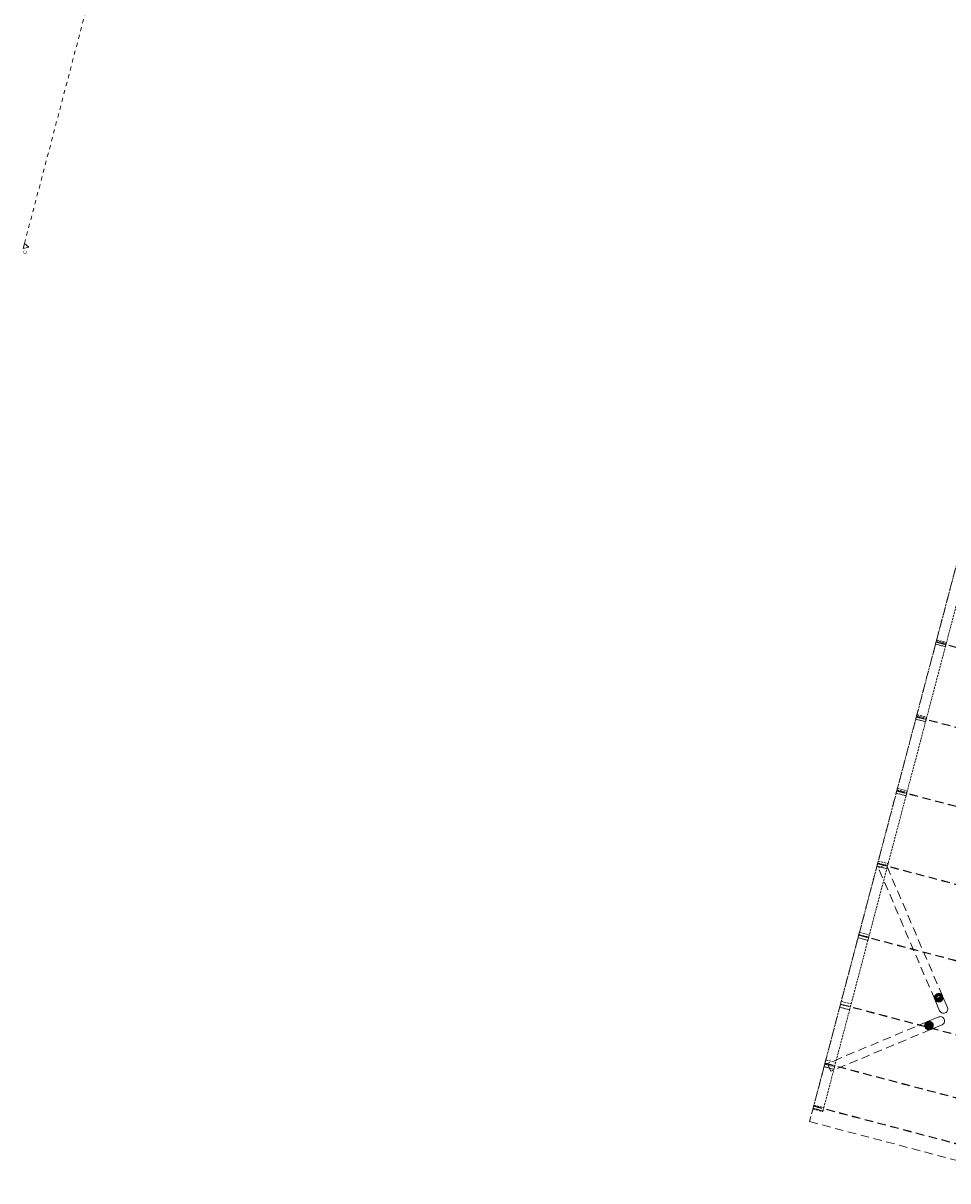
# Model space of a CAD drawing. Header units: millimetres. Extents: x -176817 to 18864955, y -12996033 to 201123.
# Tile 100 of 256: x 153296 to 180574, y -58014 to -23870. Entities that reach past the tile are written whole.
import ezdxf

# ---------------------------------------------------------------- set-up
doc = ezdxf.new("R2010")
doc.units = ezdxf.units.MM
doc.header["$MEASUREMENT"] = 0
for name, pattern in [('Przerywana', [240, 120, -120]), ('Przerywana długa', [390, 250, -140]), ('Przerywana gęsta', [90, 60, -30]), ('Wipeout_Contour', [1000, 0, -1000])]:
    doc.linetypes.add(name, pattern=pattern)
for name, color, linetype in [('823-IST- Hala E - belki', 7, 'Continuous'), ('823-IST- Hala E - słupy', 7, 'Continuous'), ('840-G Znaczniki przekroje', 7, 'Continuous')]:
    doc.layers.add(name, color=color, linetype=linetype)
doc.styles.add('STYL_AUTOMATYCZNY_4', font='arial.ttf')

# ---------------------------------------------------------------- blocks, each defined once
blk = doc.blocks.new('Kształt_400_2')
at = {"layer": '823-IST- Hala E - belki', "color": 254, "linetype": 'Przerywana długa', "lineweight": 0, "true_color": 0xcccccc, "flags": 128}
for points in [[(186311, -19067), (186272, -19214)], [(186311, -19067), (192934, -20815)], [(186272, -19214), (186267, -19234), (186243, -19323), (186219, -19418), (186193, -19516), (186165, -19619), (186032, -20124), (185914, -20572), (185805, -20986), (185713, -21334), (185612, -21718), (185504, -22125), (185370, -22634), (185208, -23247), (185009, -24004), (184733, -25047), (184610, -25513), (184384, -26371), (184230, -26953), (183940, -28052), (183812, -28536), (183694, -28985), (183461, -29866), (183280, -30553), (183081, -31307), (182930, -31880), (182754, -32546), (182619, -33058), (182450, -33698), (182353, -34066), (182241, -34492), (182063, -35166), (181899, -35788), (181751, -36348), (181627, -36820), (181451, -37486), (181403, -37667), (181356, -37847), (181180, -38513), (181055, -38985), (180907, -39545), (180743, -40167), (180565, -40841), (180453, -41267), (180356, -41635), (180187, -42275), (180052, -42787), (179876, -43453), (179725, -44026), (179526, -44780), (179345, -45467), (179112, -46348), (178994, -46797), (178866, -47281), (178576, -48380), (178422, -48963), (178196, -49820), (178073, -50286), (177798, -51330), (177598, -52086), (177436, -52699), (177302, -53208), (177195, -53616), (177094, -53999), (177002, -54347), (176892, -54761), (176774, -55209), (176641, -55714), (176614, -55817), (176588, -55916), (176563, -56010), (176539, -56099), (176534, -56119)], [(192934, -20815), (192896, -20962)], [(192896, -20962), (192890, -20982), (192867, -21071), (192842, -21165), (192816, -21264), (192789, -21367), (192655, -21872), (192537, -22320), (192428, -22734), (192336, -23082), (192235, -23465), (192128, -23872), (191993, -24382), (191832, -24994), (191632, -25751), (191356, -26795), (191233, -27261), (191007, -28118), (190854, -28701), (190563, -29800), (190436, -30284), (190317, -30733), (190085, -31614), (189904, -32301), (189705, -33055), (189554, -33627), (189378, -34294), (189243, -34806), (189074, -35446), (188977, -35814), (188864, -36240), (188686, -36914), (188522, -37535), (188375, -38095), (188250, -38568), (188074, -39234), (188026, -39414), (187979, -39595), (187803, -40261), (187678, -40733), (187531, -41293), (187367, -41915), (187189, -42589), (187076, -43015), (186979, -43382), (186810, -44023), (186675, -44535), (186499, -45201), (186348, -45774), (186149, -46528), (185968, -47215), (185736, -48096), (185617, -48545), (185490, -49028), (185199, -50128), (185046, -50710), (184820, -51568), (184697, -52034), (184421, -53077), (184221, -53834), (184060, -54447), (183925, -54956), (183818, -55363), (183717, -55747), (183625, -56094), (183516, -56509), (183398, -56957), (183264, -57462), (183237, -57565), (183211, -57663), (183186, -57757), (183163, -57847), (183157, -57867)], [(176534, -56119), (176495, -56266)], [(176495, -56266), (183119, -58014)], [(183157, -57867), (183119, -58014)]]:
    blk.add_lwpolyline(points, dxfattribs=at)
blk = doc.blocks.new('Kształt_410_2')
at = {"layer": '823-IST- Hala E - belki', "color": 254, "linetype": 'Przerywana długa', "lineweight": 0, "true_color": 0xcccccc, "flags": 128}
for points in [[(180228, -42122), (180226, -42126)], [(180226, -42126), (180226, -42128)], [(180226, -42128), (186608, -43812)], [(180229, -42118), (180228, -42122)], [(180229, -42116), (180229, -42118)], [(180229, -42116), (186611, -43800)], [(186608, -43810), (186609, -43806)], [(186608, -43812), (186608, -43810)], [(186609, -43806), (186610, -43802)], [(186610, -43802), (186611, -43800)]]:
    blk.add_lwpolyline(points, dxfattribs=at)
blk = doc.blocks.new('Kształt_411_2')
at = {"layer": '823-IST- Hala E - belki', "color": 254, "linetype": 'Przerywana długa', "lineweight": 0, "true_color": 0xcccccc, "flags": 128}
for points in [[(179645, -44328), (179644, -44333)], [(179644, -44333), (179644, -44334)], [(179644, -44334), (186025, -46018)], [(179646, -44324), (179645, -44328)], [(179647, -44323), (179646, -44324)], [(179647, -44323), (186028, -46007)], [(186025, -46018), (186026, -46016)], [(186026, -46016), (186027, -46012)], [(186027, -46012), (186028, -46008)], [(186028, -46008), (186028, -46007)]]:
    blk.add_lwpolyline(points, dxfattribs=at)
blk = doc.blocks.new('Kształt_412_2')
at = {"layer": '823-IST- Hala E - belki', "color": 254, "linetype": 'Przerywana długa', "lineweight": 0, "true_color": 0xcccccc, "flags": 128}
for points in [[(179069, -46514), (179068, -46516)], [(179068, -46516), (185450, -48200)], [(179070, -46510), (179069, -46514)], [(179071, -46506), (179070, -46510)], [(179071, -46504), (179071, -46506)], [(179071, -46504), (185453, -48188)], [(185450, -48198), (185451, -48194)], [(185450, -48200), (185450, -48198)], [(185451, -48194), (185452, -48190)], [(185452, -48190), (185453, -48188)]]:
    blk.add_lwpolyline(points, dxfattribs=at)
blk = doc.blocks.new('Kształt_413_2')
at = {"layer": '823-IST- Hala E - belki', "color": 254, "linetype": 'Przerywana długa', "lineweight": 0, "true_color": 0xcccccc, "flags": 128}
for points in [[(178502, -48662), (178501, -48663)], [(178501, -48663), (184883, -50347)], [(178503, -48658), (178502, -48662)], [(178504, -48654), (178503, -48658)], [(178504, -48652), (178504, -48654)], [(178504, -48652), (184886, -50336)], [(184883, -50346), (184884, -50342)], [(184883, -50347), (184883, -50346)], [(184884, -50342), (184886, -50338)], [(184886, -50338), (184886, -50336)]]:
    blk.add_lwpolyline(points, dxfattribs=at)
blk = doc.blocks.new('Kształt_414_2')
at = {"layer": '823-IST- Hala E - belki', "color": 254, "linetype": 'Przerywana długa', "lineweight": 0, "true_color": 0xcccccc, "flags": 128}
for points in [[(177947, -50764), (177946, -50768)], [(177946, -50768), (177946, -50770)], [(177946, -50770), (184327, -52454)], [(177948, -50760), (177947, -50764)], [(177949, -50758), (177948, -50760)], [(177949, -50758), (184330, -52442)], [(184327, -52454), (184328, -52452)], [(184328, -52452), (184329, -52448)], [(184329, -52448), (184330, -52444)], [(184330, -52444), (184330, -52442)]]:
    blk.add_lwpolyline(points, dxfattribs=at)
blk = doc.blocks.new('Kształt_415_2')
at = {"layer": '823-IST- Hala E - belki', "color": 254, "linetype": 'Przerywana długa', "lineweight": 0, "true_color": 0xcccccc, "flags": 128}
for points in [[(177408, -52809), (177407, -52811)], [(177407, -52811), (183789, -54495)], [(177409, -52805), (177408, -52809)], [(177410, -52801), (177409, -52805)], [(177410, -52799), (177410, -52801)], [(177410, -52799), (183792, -54483)], [(183789, -54493), (183790, -54489)], [(183789, -54495), (183789, -54493)], [(183790, -54489), (183791, -54485)], [(183791, -54485), (183792, -54483)]]:
    blk.add_lwpolyline(points, dxfattribs=at)
blk = doc.blocks.new('Kształt_416_2')
at = {"layer": '823-IST- Hala E - belki', "color": 254, "linetype": 'Przerywana długa', "lineweight": 0, "true_color": 0xcccccc, "flags": 128}
for points in [[(176949, -54545), (176948, -54550)], [(176948, -54550), (176948, -54551)], [(176948, -54551), (183329, -56235)], [(176950, -54541), (176949, -54545)], [(176951, -54540), (176950, -54541)], [(176951, -54540), (183332, -56224)], [(183329, -56235), (183330, -56233)], [(183330, -56233), (183331, -56229)], [(183331, -56229), (183332, -56225)], [(183332, -56225), (183332, -56224)]]:
    blk.add_lwpolyline(points, dxfattribs=at)
blk = doc.blocks.new('Kształt_417_2')
at = {"layer": '823-IST- Hala E - belki', "color": 254, "linetype": 'Przerywana długa', "lineweight": 0, "true_color": 0xcccccc, "flags": 128}
for points in [[(176616, -55808), (176615, -55812)], [(176615, -55812), (176615, -55814)], [(176615, -55814), (182996, -57497)], [(176617, -55804), (176616, -55808)], [(176618, -55802), (176617, -55804)], [(176618, -55802), (182999, -57486)], [(182996, -57497), (182997, -57496)], [(182997, -57496), (182998, -57492)], [(182998, -57492), (182999, -57488)], [(182999, -57488), (182999, -57486)]]:
    blk.add_lwpolyline(points, dxfattribs=at)
blk = doc.blocks.new('Słup_259_2', base_point=(180354, -53295))
at = {"layer": '823-IST- Hala E - słupy', "linetype": 'Continuous', "lineweight": 0, "true_color": 0x666666}
h = blk.add_hatch(color=251, dxfattribs=at)
h.paths.add_polyline_path([(180068, -53549), (180093, -53535), (180114, -53517), (180130, -53494), (180141, -53468), (180145, -53440), (180144, -53412), (180136, -53386), (180123, -53361), (180104, -53340), (180081, -53324), (180055, -53313), (180028, -53309), (180000, -53310), (179973, -53318), (179948, -53332), (179927, -53350), (179911, -53373), (179900, -53399), (179896, -53427), (179897, -53455), (179905, -53481), (179919, -53506), (179937, -53527), (179960, -53543), (179986, -53554), (180014, -53558), (180042, -53557)])
h.paths.add_polyline_path([(180061, -53530), (180034, -53538), (180007, -53538), (179980, -53531), (179957, -53517), (179937, -53497), (179924, -53474), (179916, -53447), (179916, -53420), (179923, -53393), (179937, -53370), (179957, -53350), (179980, -53336), (180007, -53329), (180034, -53329), (180061, -53336), (180085, -53350), (180104, -53369), (180118, -53393), (180125, -53420), (180125, -53447), (180118, -53474), (180104, -53497), (180085, -53517)], flags=0)
h = blk.add_hatch(color=251, dxfattribs=at)
h.paths.add_polyline_path([(179916, -53420), (179916, -53447), (179924, -53474), (179937, -53497), (179957, -53517), (179980, -53531), (180007, -53538), (180034, -53538), (180061, -53530), (180085, -53517), (180104, -53497), (180118, -53474), (180125, -53447), (180125, -53420), (180118, -53393), (180104, -53369), (180085, -53350), (180061, -53336), (180034, -53329), (180007, -53329), (179980, -53336), (179957, -53350), (179937, -53370), (179923, -53393)])
h.paths.add_polyline_path([(179993, -53445), (179987, -53417), (179991, -53387), (179993, -53382), (180038, -53489), (180033, -53487), (180009, -53469)], flags=0)
at = {"layer": '823-IST- Hala E - słupy', "color": 254, "linetype": 'Continuous', "lineweight": 0, "true_color": 0xcccccc}
blk.add_line((179993, -53382), (180038, -53489), dxfattribs=at)
at = {"layer": '823-IST- Hala E - słupy', "color": 254, "linetype": 'Continuous', "lineweight": 0, "true_color": 0xcccccc, "flags": 128}
for points in [[(179973, -53318), (180307, -53179)], [(180307, -53179), (180333, -53172), (180361, -53170), (180389, -53175), (180415, -53185), (180438, -53202), (180456, -53222), (180470, -53247), (180478, -53274), (180479, -53302), (180475, -53329), (180464, -53355), (180448, -53378), (180427, -53397), (180402, -53410)], [(179993, -53382), (179991, -53387), (179987, -53417), (179993, -53445), (180009, -53469), (180033, -53487), (180038, -53489)], [(180068, -53549), (180402, -53410)]]:
    blk.add_lwpolyline(points, dxfattribs=at)
at = {"layer": '823-IST- Hala E - słupy', "color": 254, "linetype": 'Przerywana', "lineweight": 0, "true_color": 0xcccccc, "flags": 128}
for points in [[(180064, -53551), (180037, -53559), (180009, -53560), (179981, -53556), (179955, -53545), (179932, -53529), (179914, -53508), (179900, -53483), (179892, -53457), (179891, -53429), (179896, -53401), (179906, -53375), (179922, -53352), (179943, -53334), (179968, -53320), (179995, -53312), (180023, -53311), (180050, -53315), (180076, -53326), (180099, -53342), (180118, -53363), (180131, -53388), (180139, -53414), (180141, -53442), (180136, -53470), (180125, -53496), (180109, -53519), (180088, -53537)], [(180056, -53532), (180056, -53532), (180029, -53540), (180002, -53540), (179976, -53533), (179952, -53519), (179932, -53499), (179919, -53476), (179912, -53449), (179912, -53422), (179919, -53395), (179932, -53372), (179952, -53352), (179975, -53339), (179976, -53338), (180002, -53331), (180029, -53331), (180056, -53338), (180080, -53352), (180099, -53371), (180113, -53395), (180120, -53422), (180120, -53449), (180113, -53476), (180099, -53499), (180080, -53519)]]:
    blk.add_lwpolyline(points, close=True, dxfattribs=at)
at = {"layer": '823-IST- Hala E - słupy', "color": 254, "linetype": 'Continuous', "lineweight": 0, "true_color": 0xcccccc, "flags": 128}
for points in [[(179896, -53427), (179897, -53455), (179905, -53481), (179919, -53506), (179937, -53527), (179960, -53543), (179986, -53554), (180014, -53558), (180042, -53557), (180068, -53549), (180093, -53535), (180114, -53517), (180130, -53494), (180141, -53468), (180145, -53440), (180144, -53412), (180136, -53386), (180123, -53361), (180104, -53340), (180081, -53324), (180055, -53313), (180028, -53309), (180000, -53310), (179973, -53318), (179948, -53332), (179927, -53350), (179911, -53373), (179900, -53399)], [(179916, -53447), (179924, -53474), (179937, -53497), (179957, -53517), (179980, -53531), (180007, -53538), (180034, -53538), (180061, -53530), (180085, -53517), (180104, -53497), (180118, -53474), (180125, -53447), (180125, -53420), (180118, -53393), (180104, -53369), (180085, -53350), (180061, -53336), (180034, -53329), (180007, -53329), (179980, -53336), (179957, -53350), (179937, -53370), (179923, -53393), (179916, -53420)]]:
    blk.add_lwpolyline(points, close=True, dxfattribs=at)
at = {"layer": '823-IST- Hala E - słupy', "color": 254, "linetype": 'Przerywana', "lineweight": 0, "true_color": 0xcccccc, "flags": 128}
for points in [[(180004, -53539), (179984, -53533), (179978, -53532), (179956, -53519), (179954, -53518), (179936, -53499), (179935, -53498), (179921, -53475), (179921, -53475), (179914, -53448), (179914, -53448), (179914, -53421), (179915, -53419), (179921, -53394), (179924, -53389), (179935, -53371)], [(179935, -53371), (179947, -53358), (179954, -53351)], [(179975, -53339), (179954, -53351)], [(179968, -53320), (179973, -53318)], [(179975, -53339), (180056, -53532)], [(180004, -53539), (180022, -53539), (180032, -53539)], [(180032, -53539), (180056, -53532)], [(180064, -53551), (180068, -53549)]]:
    blk.add_lwpolyline(points, dxfattribs=at)
blk = doc.blocks.new('Słup_260_2', base_point=(180446, -52947))
at = {"layer": '823-IST- Hala E - słupy', "linetype": 'Continuous', "lineweight": 0, "true_color": 0x666666}
h = blk.add_hatch(color=251, dxfattribs=at)
h.paths.add_polyline_path([(180189, -52664), (180203, -52688), (180222, -52709), (180245, -52725), (180271, -52735), (180298, -52740), (180326, -52738), (180353, -52730), (180377, -52716), (180398, -52697), (180414, -52674), (180424, -52648), (180429, -52620), (180427, -52592), (180419, -52565), (180405, -52541), (180386, -52520), (180363, -52504), (180337, -52494), (180309, -52490), (180281, -52492), (180254, -52500), (180230, -52514), (180209, -52532), (180194, -52555), (180183, -52581), (180179, -52609), (180181, -52637)])
h.paths.add_polyline_path([(180207, -52656), (180200, -52630), (180199, -52602), (180206, -52576), (180220, -52552), (180239, -52532), (180262, -52518), (180289, -52511), (180316, -52510), (180343, -52517), (180367, -52530), (180386, -52550), (180400, -52573), (180408, -52600), (180408, -52627), (180401, -52654), (180388, -52678), (180369, -52697), (180345, -52711), (180319, -52719), (180291, -52719), (180265, -52712), (180241, -52699), (180221, -52680)], flags=0)
h = blk.add_hatch(color=251, dxfattribs=at)
h.paths.add_polyline_path([(180206, -52576), (180199, -52602), (180200, -52630), (180207, -52656), (180221, -52680), (180241, -52699), (180265, -52712), (180291, -52719), (180319, -52719), (180345, -52711), (180369, -52697), (180388, -52678), (180401, -52654), (180408, -52627), (180408, -52600), (180400, -52573), (180386, -52550), (180367, -52530), (180343, -52517), (180316, -52510), (180289, -52511), (180262, -52518), (180239, -52532), (180220, -52552)])
h.paths.add_polyline_path([(180386, -52574), (180217, -52646), (180223, -52624), (180238, -52598), (180257, -52577), (180281, -52562), (180308, -52555), (180337, -52555), (180366, -52563)], flags=0)
at = {"layer": '823-IST- Hala E - słupy', "color": 254, "linetype": 'Continuous', "lineweight": 0, "true_color": 0xcccccc}
blk.add_line((180386, -52574), (180217, -52646), dxfattribs=at)
at = {"layer": '823-IST- Hala E - słupy', "color": 254, "linetype": 'Przerywana', "lineweight": 0, "true_color": 0xcccccc, "flags": 128}
for points in [[(180187, -52659), (180179, -52632), (180177, -52604), (180181, -52577), (180192, -52551), (180207, -52528), (180228, -52509), (180252, -52495), (180279, -52487), (180307, -52485), (180335, -52489), (180361, -52500), (180384, -52516), (180403, -52536), (180417, -52561), (180425, -52587), (180427, -52615), (180422, -52643), (180412, -52669), (180396, -52692), (180375, -52711), (180351, -52725), (180324, -52733), (180296, -52735), (180269, -52730), (180243, -52720), (180220, -52704), (180201, -52683)], [(180406, -52595), (180406, -52622), (180399, -52649), (180386, -52673), (180367, -52692), (180343, -52706), (180317, -52714), (180289, -52714), (180263, -52707), (180239, -52694), (180219, -52675), (180205, -52651), (180205, -52651), (180198, -52625), (180197, -52597), (180204, -52571), (180218, -52547), (180237, -52527), (180260, -52513), (180287, -52506), (180314, -52506), (180341, -52512), (180365, -52526), (180384, -52545), (180398, -52568), (180398, -52568)]]:
    blk.add_lwpolyline(points, close=True, dxfattribs=at)
at = {"layer": '823-IST- Hala E - słupy', "color": 254, "linetype": 'Continuous', "lineweight": 0, "true_color": 0xcccccc, "flags": 128}
for points in [[(180181, -52637), (180189, -52664), (180203, -52688), (180222, -52709), (180245, -52725), (180271, -52735), (180298, -52740), (180326, -52738), (180353, -52730), (180377, -52716), (180398, -52697), (180414, -52674), (180424, -52648), (180429, -52620), (180427, -52592), (180419, -52565), (180405, -52541), (180386, -52520), (180363, -52504), (180337, -52494), (180309, -52490), (180281, -52492), (180254, -52500), (180230, -52514), (180209, -52532), (180194, -52555), (180183, -52581), (180179, -52609)], [(180200, -52630), (180207, -52656), (180221, -52680), (180241, -52699), (180265, -52712), (180291, -52719), (180319, -52719), (180345, -52711), (180369, -52697), (180388, -52678), (180401, -52654), (180408, -52627), (180408, -52600), (180400, -52573), (180386, -52550), (180367, -52530), (180343, -52517), (180316, -52510), (180289, -52511), (180262, -52518), (180239, -52532), (180220, -52552), (180206, -52576), (180199, -52602)]]:
    blk.add_lwpolyline(points, close=True, dxfattribs=at)
at = {"layer": '823-IST- Hala E - słupy', "color": 254, "linetype": 'Przerywana', "lineweight": 0, "true_color": 0xcccccc, "flags": 128}
for points in [[(180198, -52600), (180204, -52579), (180205, -52573)], [(180205, -52573), (180218, -52551), (180219, -52549)], [(180205, -52651), (180398, -52568)], [(180219, -52549), (180237, -52530), (180238, -52530)], [(180238, -52530), (180261, -52516), (180288, -52508)], [(180261, -52516), (180261, -52516)], [(180288, -52508), (180288, -52508), (180315, -52508)], [(180315, -52508), (180317, -52508), (180342, -52515)], [(180342, -52515), (180347, -52518), (180366, -52528)], [(180366, -52528), (180379, -52541), (180385, -52548)], [(180398, -52569), (180385, -52548)], [(180417, -52561), (180419, -52565)], [(180187, -52659), (180189, -52664)], [(180198, -52600), (180199, -52618), (180199, -52628)], [(180199, -52628), (180206, -52651)]]:
    blk.add_lwpolyline(points, dxfattribs=at)
at = {"layer": '823-IST- Hala E - słupy', "color": 254, "linetype": 'Continuous', "lineweight": 0, "true_color": 0xcccccc, "flags": 128}
for points in [[(180386, -52574), (180366, -52563), (180337, -52555), (180308, -52555), (180281, -52562), (180257, -52577), (180238, -52598), (180223, -52624), (180217, -52646)], [(180419, -52565), (180561, -52898)], [(180189, -52664), (180331, -52996)], [(180561, -52898), (180569, -52924), (180571, -52952), (180567, -52980), (180556, -53006), (180541, -53029), (180520, -53048), (180496, -53062), (180469, -53070), (180441, -53072), (180413, -53067), (180387, -53057), (180364, -53041), (180345, -53020), (180331, -52996)]]:
    blk.add_lwpolyline(points, dxfattribs=at)
blk = doc.blocks.new('Belka_82_2', base_point=(180302, -52610))
at = {"layer": '823-IST- Hala E - belki', "color": 254, "linetype": 'Przerywana długa', "lineweight": 0, "true_color": 0xcccccc}
for p, q in [((178754, -48682), (178524, -48780)), ((180187, -52659), (178524, -48780)), ((180417, -52561), (178754, -48682)), ((180417, -52561), (180187, -52659))]:
    blk.add_line(p, q, dxfattribs=at)
blk = doc.blocks.new('Belka_83_2', base_point=(180016, -53435))
at = {"layer": '823-IST- Hala E - belki', "color": 254, "linetype": 'Przerywana długa', "lineweight": 0, "true_color": 0xcccccc}
for p, q in [((179968, -53320), (177024, -54551)), ((180064, -53551), (177121, -54782)), ((179968, -53320), (180064, -53551)), ((177024, -54551), (177121, -54782))]:
    blk.add_line(p, q, dxfattribs=at)
blk = doc.blocks.new('Kształt_924_2')
at = {"layer": '823-IST- Hala E - belki', "color": 254, "linetype": 'Przerywana gęsta', "lineweight": 0, "true_color": 0xcccccc, "flags": 128}
for points in [[(176950, -54544), (176949, -54545)], [(176949, -54545), (176949, -54547)], [(176949, -54547), (176949, -54547)], [(176949, -54547), (177239, -54624)], [(176950, -54543), (176950, -54544)], [(176950, -54543), (177240, -54620)], [(177239, -54622), (177240, -54621)], [(177239, -54623), (177239, -54622)], [(177239, -54624), (177239, -54623)], [(177240, -54621), (177240, -54620)]]:
    blk.add_lwpolyline(points, dxfattribs=at)
blk = doc.blocks.new('Kształt_925_2')
at = {"layer": '823-IST- Hala E - belki', "color": 254, "linetype": 'Przerywana gęsta', "lineweight": 0, "true_color": 0xcccccc, "flags": 128}
for points in [[(177409, -52805), (177408, -52806)], [(177408, -52806), (177408, -52807)], [(177408, -52807), (177698, -52883)], [(177409, -52803), (177409, -52805)], [(177409, -52803), (177409, -52803)], [(177409, -52803), (177699, -52879)], [(177698, -52883), (177699, -52881)], [(177698, -52883), (177698, -52883)], [(177699, -52880), (177699, -52879)], [(177699, -52881), (177699, -52880)]]:
    blk.add_lwpolyline(points, dxfattribs=at)
blk = doc.blocks.new('Kształt_926_2')
at = {"layer": '823-IST- Hala E - belki', "color": 254, "linetype": 'Przerywana gęsta', "lineweight": 0, "true_color": 0xcccccc, "flags": 128}
for points in [[(177948, -50762), (177947, -50763)], [(177947, -50763), (177947, -50764)], [(177947, -50764), (177947, -50765)], [(177947, -50765), (177947, -50766)], [(177947, -50766), (178237, -50842)], [(177948, -50762), (178238, -50839)], [(178237, -50841), (178238, -50839)], [(178237, -50842), (178237, -50841)], [(178237, -50842), (178237, -50842)], [(178238, -50839), (178238, -50839)]]:
    blk.add_lwpolyline(points, dxfattribs=at)
blk = doc.blocks.new('Kształt_927_2')
at = {"layer": '823-IST- Hala E - belki', "color": 254, "linetype": 'Przerywana gęsta', "lineweight": 0, "true_color": 0xcccccc, "flags": 128}
for points in [[(178503, -48659), (178502, -48660)], [(178502, -48660), (178792, -48736)], [(178503, -48656), (178503, -48658)], [(178503, -48656), (178503, -48656)], [(178503, -48656), (178794, -48732)], [(178503, -48658), (178503, -48659)], [(178792, -48736), (178793, -48736)], [(178793, -48733), (178794, -48732)], [(178793, -48734), (178793, -48733)], [(178793, -48736), (178793, -48734)]]:
    blk.add_lwpolyline(points, dxfattribs=at)
blk = doc.blocks.new('Kształt_928_2')
at = {"layer": '823-IST- Hala E - belki', "color": 254, "linetype": 'Przerywana gęsta', "lineweight": 0, "true_color": 0xcccccc, "flags": 128}
for points in [[(179070, -46510), (179069, -46511)], [(179069, -46511), (179069, -46512)], [(179069, -46512), (179359, -46588)], [(179070, -46508), (179070, -46510)], [(179070, -46508), (179070, -46508)], [(179070, -46508), (179360, -46584)], [(179359, -46588), (179360, -46586)], [(179359, -46588), (179359, -46588)], [(179360, -46585), (179360, -46584)], [(179360, -46586), (179360, -46585)]]:
    blk.add_lwpolyline(points, dxfattribs=at)
blk = doc.blocks.new('Kształt_929_2')
at = {"layer": '823-IST- Hala E - belki', "color": 254, "linetype": 'Przerywana gęsta', "lineweight": 0, "true_color": 0xcccccc, "flags": 128}
for points in [[(179646, -44327), (179645, -44328)], [(179645, -44328), (179645, -44330)], [(179645, -44330), (179645, -44330)], [(179645, -44330), (179935, -44407)], [(179646, -44326), (179646, -44327)], [(179646, -44326), (179936, -44403)], [(179935, -44405), (179936, -44404)], [(179935, -44406), (179935, -44405)], [(179935, -44407), (179935, -44406)], [(179936, -44404), (179936, -44403)]]:
    blk.add_lwpolyline(points, dxfattribs=at)
blk = doc.blocks.new('Kształt_930_2')
at = {"layer": '823-IST- Hala E - belki', "color": 254, "linetype": 'Przerywana gęsta', "lineweight": 0, "true_color": 0xcccccc, "flags": 128}
for points in [[(180228, -42122), (180227, -42123)], [(180227, -42123), (180227, -42124)], [(180227, -42124), (180517, -42200)], [(180228, -42120), (180228, -42122)], [(180228, -42120), (180228, -42120)], [(180228, -42120), (180518, -42196)], [(180517, -42200), (180518, -42198)], [(180517, -42200), (180517, -42200)], [(180518, -42197), (180518, -42196)], [(180518, -42198), (180518, -42197)]]:
    blk.add_lwpolyline(points, dxfattribs=at)
blk = doc.blocks.new('Kształt_933_2')
at = {"layer": '823-IST- Hala E - belki', "color": 254, "linetype": 'Przerywana gęsta', "lineweight": 0, "true_color": 0xcccccc, "flags": 128}
for points in [[(176601, -55865), (176600, -55868), (176595, -55887)], [(176595, -55887), (176885, -55964)], [(176624, -55779), (176602, -55860), (176601, -55865)], [(176624, -55779), (176914, -55855)], [(176885, -55964), (176890, -55945), (176891, -55941)], [(176891, -55941), (176892, -55937), (176914, -55855)]]:
    blk.add_lwpolyline(points, dxfattribs=at)
blk = doc.blocks.new('Kształt_934_2')
at = {"layer": '823-IST- Hala E - belki', "color": 254, "linetype": 'Przerywana gęsta', "lineweight": 0, "true_color": 0xcccccc, "flags": 128}
for points in [[(176942, -54574), (176941, -54578), (176924, -54643), (176923, -54644)], [(176975, -54446), (176975, -54448), (176943, -54569), (176942, -54574)], [(176975, -54446), (177266, -54523)], [(177232, -54650), (177233, -54646), (177265, -54525), (177266, -54523)], [(176923, -54644), (177213, -54721)], [(177213, -54721), (177214, -54719), (177231, -54654), (177232, -54650)]]:
    blk.add_lwpolyline(points, dxfattribs=at)
blk = doc.blocks.new('Kształt_935_2')
at = {"layer": '823-IST- Hala E - belki', "color": 254, "linetype": 'Przerywana gęsta', "lineweight": 0, "true_color": 0xcccccc, "flags": 128}
for points in [[(177409, -52801), (177408, -52806), (177387, -52888), (177386, -52891)], [(177386, -52891), (177676, -52968)], [(177431, -52719), (177431, -52719), (177410, -52798), (177409, -52801)], [(177431, -52719), (177721, -52795)], [(177676, -52968), (177677, -52965), (177698, -52882), (177700, -52878)], [(177700, -52878), (177700, -52875), (177721, -52796), (177721, -52795)]]:
    blk.add_lwpolyline(points, dxfattribs=at)
blk = doc.blocks.new('Kształt_936_2')
at = {"layer": '823-IST- Hala E - belki', "color": 254, "linetype": 'Przerywana gęsta', "lineweight": 0, "true_color": 0xcccccc, "flags": 128}
for points in [[(177951, -50749), (177950, -50753), (177927, -50840), (177926, -50843)], [(177926, -50843), (177926, -50843)], [(177926, -50843), (178216, -50920)], [(177968, -50685), (177952, -50746), (177951, -50749)], [(177968, -50685), (178258, -50761)], [(178216, -50920), (178217, -50917), (178240, -50830), (178241, -50826)], [(178241, -50826), (178242, -50823), (178258, -50761)], [(178216, -50920), (178216, -50920)]]:
    blk.add_lwpolyline(points, dxfattribs=at)
blk = doc.blocks.new('Kształt_937_2')
at = {"layer": '823-IST- Hala E - belki', "color": 254, "linetype": 'Przerywana gęsta', "lineweight": 0, "true_color": 0xcccccc, "flags": 128}
for points in [[(178509, -48637), (178507, -48641), (178484, -48729), (178483, -48733)], [(178483, -48733), (178483, -48733)], [(178483, -48733), (178773, -48810)], [(178523, -48582), (178509, -48634), (178509, -48637)], [(178523, -48582), (178813, -48659)], [(178773, -48809), (178774, -48806), (178797, -48718), (178799, -48713)], [(178773, -48810), (178773, -48809)], [(178799, -48713), (178799, -48710), (178813, -48659)]]:
    blk.add_lwpolyline(points, dxfattribs=at)
blk = doc.blocks.new('Kształt_938_2')
at = {"layer": '823-IST- Hala E - belki', "color": 254, "linetype": 'Przerywana gęsta', "lineweight": 0, "true_color": 0xcccccc, "flags": 128}
for points in [[(179077, -46483), (179076, -46487), (179052, -46577), (179051, -46580)], [(179051, -46580), (179051, -46581)], [(179051, -46581), (179341, -46658)], [(179089, -46438), (179078, -46480), (179077, -46483)], [(179089, -46438), (179379, -46515)], [(179341, -46657), (179342, -46653), (179366, -46563), (179367, -46559)], [(179341, -46658), (179341, -46657)], [(179367, -46559), (179368, -46556), (179379, -46515)]]:
    blk.add_lwpolyline(points, dxfattribs=at)
blk = doc.blocks.new('Kształt_939_2')
at = {"layer": '823-IST- Hala E - belki', "color": 254, "linetype": 'Przerywana gęsta', "lineweight": 0, "true_color": 0xcccccc, "flags": 128}
for points in [[(179654, -44295), (179653, -44299), (179629, -44391), (179628, -44394)], [(179663, -44261), (179655, -44293), (179654, -44295)], [(179663, -44261), (179953, -44338)], [(179918, -44471), (179919, -44467), (179943, -44376), (179944, -44372)], [(179944, -44372), (179945, -44369), (179953, -44338)], [(179628, -44394), (179628, -44395)], [(179628, -44395), (179918, -44472)], [(179918, -44472), (179918, -44471)]]:
    blk.add_lwpolyline(points, dxfattribs=at)
blk = doc.blocks.new('Kształt_940_2')
at = {"layer": '823-IST- Hala E - belki', "color": 254, "linetype": 'Przerywana gęsta', "lineweight": 0, "true_color": 0xcccccc, "flags": 128}
for points in [[(180238, -42083), (180237, -42087), (180212, -42179), (180211, -42183)], [(180211, -42183), (180211, -42184)], [(180211, -42184), (180501, -42261)], [(180244, -42060), (180238, -42080), (180238, -42083)], [(180244, -42060), (180534, -42136)], [(180501, -42261), (180502, -42259)], [(180502, -42259), (180503, -42256), (180527, -42163), (180528, -42159)], [(180528, -42159), (180529, -42157), (180534, -42136)]]:
    blk.add_lwpolyline(points, dxfattribs=at)
blk = doc.blocks.new('Kształt_943_2')
at = {"layer": '823-IST- Hala E - belki', "color": 254, "linetype": 'Przerywana gęsta', "lineweight": 0, "true_color": 0xcccccc, "flags": 128}
for points in [[(176599, -55873), (176593, -55895)], [(176593, -55895), (176883, -55971)], [(176889, -55950), (176599, -55873)], [(176883, -55971), (176889, -55950)]]:
    blk.add_lwpolyline(points, dxfattribs=at)
blk = doc.blocks.new('Kształt_944_2')
at = {"layer": '823-IST- Hala E - belki', "color": 254, "linetype": 'Przerywana gęsta', "lineweight": 0, "true_color": 0xcccccc, "flags": 128}
for points in [[(186213, -19438), (186197, -19499), (186136, -19731), (186067, -19993), (185986, -20301), (185914, -20571), (185886, -20678), (185884, -20685)], [(186213, -19438), (186503, -19515)], [(186174, -20761), (186176, -20755), (186204, -20648), (186276, -20377), (186357, -20069), (186426, -19808), (186487, -19576), (186503, -19515)], [(185864, -20761), (185761, -21150), (185567, -21889), (185448, -22340), (185422, -22439)], [(185884, -20685), (185884, -20686), (185864, -20761)], [(186154, -20837), (185864, -20761)], [(185884, -20685), (186174, -20761)], [(186154, -20837), (186174, -20763), (186174, -20761)], [(185712, -22515), (185738, -22417), (185857, -21965), (186052, -21227), (186154, -20837)], [(185398, -22528), (185392, -22551), (185223, -23192), (185055, -23828), (184909, -24382), (184881, -24487)], [(185400, -22521), (185398, -22527)], [(185398, -22527), (185398, -22528)], [(185688, -22604), (185398, -22528)], [(185422, -22439), (185401, -22516), (185400, -22521)], [(185422, -22439), (185712, -22515)], [(185690, -22598), (185691, -22593), (185712, -22515)], [(185171, -24564), (185199, -24459), (185345, -23904), (185513, -23268), (185682, -22628), (185688, -22604)], [(185688, -22603), (185690, -22598)], [(185688, -22604), (185688, -22603)], [(184856, -24583), (184741, -25016), (184510, -25893), (184333, -26563), (184323, -26601)], [(184863, -24555), (184862, -24561), (184856, -24583)], [(185146, -24659), (184856, -24583)], [(184864, -24550), (184863, -24555)], [(184881, -24487), (184865, -24546), (184864, -24550)], [(184881, -24487), (185171, -24564)], [(185154, -24627), (185156, -24622), (185171, -24564)], [(184613, -26678), (184623, -26639), (184800, -25970), (185031, -25093), (185146, -24659)], [(185146, -24659), (185152, -24637), (185153, -24632)], [(185153, -24632), (185154, -24627)], [(184323, -26601), (184311, -26646), (184310, -26650)], [(184323, -26601), (184613, -26678)], [(184299, -26692), (184268, -26809), (184012, -27779), (183791, -28618), (183756, -28751)], [(184046, -28827), (184081, -28695), (184302, -27855), (184558, -26886), (184589, -26769)], [(184309, -26655), (184307, -26661), (184299, -26692)], [(184589, -26769), (184299, -26692)], [(184310, -26650), (184309, -26655)], [(184589, -26769), (184597, -26737), (184599, -26732)], [(184599, -26732), (184600, -26727)], [(184600, -26727), (184601, -26722), (184613, -26678)], [(183730, -28850), (183617, -29276), (183410, -30062), (183239, -30709), (183179, -30937)], [(183469, -31013), (183529, -30786), (183700, -30139), (183907, -29353), (184020, -28927)], [(183744, -28796), (183742, -28802), (183730, -28850)], [(184020, -28927), (183730, -28850)], [(183745, -28792), (183744, -28796)], [(183756, -28751), (183746, -28788), (183745, -28792)], [(183756, -28751), (184046, -28827)], [(184020, -28927), (184032, -28878), (184034, -28873)], [(184034, -28873), (184035, -28868)], [(184035, -28868), (184036, -28864), (184046, -28827)], [(183152, -31038), (183079, -31318), (182893, -32020), (182704, -32735), (182595, -33149)], [(183170, -30971), (183168, -30977), (183152, -31038)], [(183442, -31114), (183152, -31038)], [(183171, -30967), (183170, -30971)], [(183179, -30937), (183172, -30963), (183171, -30967)], [(183179, -30937), (183469, -31013)], [(183442, -31114), (183459, -31053), (183460, -31048)], [(183460, -31048), (183461, -31043)], [(183461, -31043), (183462, -31040), (183469, -31013)], [(182885, -33226), (182995, -32812), (183183, -32096), (183369, -31394), (183442, -31114)], [(182569, -33248), (182554, -33304), (182509, -33477), (182383, -33955), (182150, -34835), (182007, -35377)], [(182298, -35453), (182440, -34912), (182673, -34031), (182799, -33553), (182844, -33381), (182859, -33325)], [(182589, -33172), (182588, -33177), (182569, -33248)], [(182859, -33325), (182569, -33248)], [(182591, -33167), (182589, -33172)], [(182595, -33149), (182591, -33164), (182591, -33167)], [(182595, -33149), (182885, -33226)], [(182859, -33325), (182878, -33254), (182879, -33248)], [(182879, -33248), (182881, -33244)], [(182881, -33244), (182881, -33241), (182885, -33226)], [(181980, -35480), (181948, -35601), (181768, -36282), (181455, -37469), (181416, -37619)], [(182004, -35389), (182003, -35394), (181980, -35480)], [(182270, -35556), (181980, -35480)], [(182005, -35385), (182004, -35389)], [(182007, -35377), (182006, -35382), (182005, -35385)], [(182007, -35377), (182298, -35453)], [(182270, -35556), (182293, -35471), (182294, -35465)], [(182294, -35465), (182295, -35461)], [(182295, -35461), (182296, -35459), (182298, -35453)], [(181706, -37695), (181745, -37546), (182059, -36359), (182238, -35677), (182270, -35556)], [(181391, -37715), (181351, -37864), (181038, -39051), (180858, -39733), (180826, -39853)], [(181116, -39930), (181148, -39809), (181328, -39127), (181641, -37940), (181681, -37791)], [(181416, -37619), (181415, -37620), (181391, -37713), (181391, -37715)], [(181681, -37791), (181391, -37715)], [(181416, -37619), (181706, -37695)], [(181681, -37791), (181681, -37790), (181706, -37697), (181706, -37695)], [(180802, -39944), (180801, -39949), (180801, -39950), (180800, -39951), (180799, -39956)], [(180826, -39853), (180804, -39939), (180802, -39944)], [(180826, -39853), (181116, -39930)], [(181092, -40021), (181094, -40015), (181116, -39930)], [(180799, -39956), (180656, -40498), (180424, -41379), (180298, -41856), (180252, -42029), (180237, -42085)], [(180527, -42161), (180542, -42106), (180588, -41933), (180714, -41455), (180946, -40574), (181089, -40033)], [(181089, -40033), (180799, -39956)], [(181089, -40033), (181090, -40028), (181091, -40026), (181091, -40025), (181092, -40021)], [(180211, -42184), (180102, -42598), (179913, -43314), (179728, -44016), (179654, -44295)], [(179944, -44372), (180018, -44092), (180203, -43390), (180392, -42674), (180501, -42260)], [(180217, -42161), (180216, -42166), (180216, -42167), (180215, -42169), (180211, -42184)], [(180501, -42260), (180211, -42184)], [(180237, -42085), (180219, -42156), (180217, -42161)], [(180237, -42085), (180527, -42161)], [(180501, -42260), (180505, -42246), (180506, -42244), (180506, -42243), (180507, -42238)], [(180507, -42238), (180509, -42233), (180527, -42161)], [(179637, -44362), (179635, -44367), (179635, -44368), (179634, -44370), (179627, -44397)], [(179654, -44295), (179638, -44356), (179637, -44362)], [(179654, -44295), (179944, -44372)], [(179927, -44438), (179928, -44433), (179944, -44372)], [(179627, -44397), (179567, -44624), (179397, -45271), (179189, -46057), (179077, -46483)], [(179367, -46559), (179479, -46134), (179687, -45347), (179857, -44701), (179917, -44473)], [(179917, -44473), (179627, -44397)], [(179917, -44473), (179924, -44446), (179925, -44444), (179925, -44443), (179927, -44438)], [(179051, -46583), (179016, -46715), (178794, -47554), (178538, -48524), (178507, -48641)], [(178797, -48718), (178828, -48600), (179084, -47631), (179306, -46792), (179341, -46659)], [(179063, -46537), (179061, -46542), (179061, -46543), (179060, -46545), (179051, -46583)], [(179341, -46659), (179051, -46583)], [(179077, -46483), (179064, -46531), (179063, -46537)], [(179077, -46483), (179367, -46559)], [(179341, -46659), (179350, -46622), (179351, -46620), (179351, -46618), (179353, -46613)], [(179353, -46613), (179354, -46608), (179367, -46559)], [(178483, -48732), (178473, -48770), (178296, -49440), (178065, -50317), (177951, -50750)], [(178241, -50827), (178355, -50394), (178587, -49517), (178763, -48847), (178773, -48808)], [(178498, -48678), (178496, -48683), (178496, -48685), (178495, -48687), (178483, -48732)], [(178773, -48808), (178483, -48732)], [(178507, -48641), (178499, -48673), (178498, -48678)], [(178507, -48641), (178797, -48718)], [(178773, -48808), (178785, -48764), (178786, -48761), (178786, -48760), (178788, -48755)], [(178788, -48755), (178789, -48749), (178797, -48718)], [(177926, -50846), (177898, -50951), (177752, -51505), (177584, -52141), (177415, -52782), (177408, -52806)], [(177943, -50778), (177942, -50783), (177942, -50785), (177941, -50787), (177926, -50846)], [(178216, -50922), (177926, -50846)], [(177951, -50750), (177945, -50772), (177943, -50778)], [(177951, -50750), (178241, -50827)], [(178216, -50922), (178231, -50864), (178232, -50861), (178232, -50860), (178234, -50854)], [(178234, -50854), (178235, -50849), (178241, -50827)], [(177698, -52882), (177705, -52859), (177874, -52218), (178042, -51582), (178188, -51027), (178216, -50922)], [(177385, -52895), (177359, -52993), (177240, -53444), (177045, -54183), (176942, -54572)], [(177408, -52806), (177407, -52812), (177406, -52813), (177405, -52817), (177385, -52895)], [(177675, -52971), (177385, -52895)], [(177408, -52806), (177408, -52806)], [(177408, -52806), (177698, -52882)], [(177675, -52971), (177696, -52893), (177696, -52890), (177697, -52888), (177698, -52883)], [(177698, -52883), (177698, -52882)], [(177232, -54649), (177335, -54259), (177530, -53521), (177649, -53070), (177675, -52971)], [(176942, -54572), (176923, -54647), (176922, -54649)], [(176942, -54572), (177232, -54649)], [(176922, -54649), (176920, -54655), (176892, -54762), (176821, -55032), (176739, -55341), (176671, -55602), (176609, -55834), (176599, -55873)], [(176889, -55950), (176899, -55910), (176961, -55678), (177030, -55417), (177111, -55109), (177182, -54838), (177210, -54732), (177212, -54725)], [(177212, -54725), (176922, -54649)], [(177212, -54725), (177213, -54723), (177232, -54649)], [(176599, -55873), (176889, -55950)]]:
    blk.add_lwpolyline(points, dxfattribs=at)
blk = doc.blocks.new('Płaszczyzna odcinająca_7_2', base_point=(153316, -30439))
at = {"layer": '840-G Znaczniki przekroje', "color": 161, "linetype": 'Przerywana', "lineweight": 0, "true_color": 0x40a5ff}
blk.add_line((153335, -30367), (179831, 70045), dxfattribs=at)
at = {"color": 254, "linetype": 'Wipeout_Contour', "lineweight": 0, "ltscale": 469075.545833}
blk.add_wipeout([(153297, -30512), (153461, -30478), (153335, -30367)], dxfattribs=at).dxf.layer = '840-G Znaczniki przekroje'
at = {"layer": '840-G Znaczniki przekroje', "color": 161, "linetype": 'Continuous', "lineweight": 0, "true_color": 0x40a5ff, "flags": 128}
blk.add_lwpolyline([(153297, -30512), (153335, -30367), (153461, -30478)], close=True, dxfattribs=at)
at = {"layer": '840-G Znaczniki przekroje', "color": 161, "lineweight": 0, "true_color": 0x40a5ff, "insert": (153387, -30685), "char_height": 100, "attachment_point": 7, "rotation": 75.218, "style": 'STYL_AUTOMATYCZNY_4'}
blk.add_mtext('\\A1;{\\pql;\\pt0;\\fArial|b0|i0|c238|p0;\\W1.000000;C}', dxfattribs=at)

msp = doc.modelspace()

# ---------------------------------------------------------------- block references
at = {"layer": '823-IST- Hala E - belki', "linetype": 'Continuous', "lineweight": 0}
for name in ['Kształt_400_2', 'Kształt_944_2', 'Kształt_940_2', 'Kształt_410_2', 'Kształt_930_2', 'Kształt_939_2', 'Kształt_411_2', 'Kształt_929_2', 'Kształt_938_2', 'Kształt_412_2', 'Kształt_928_2', 'Kształt_937_2', 'Kształt_413_2', 'Kształt_927_2', 'Kształt_936_2', 'Kształt_414_2', 'Kształt_926_2', 'Kształt_935_2', 'Kształt_415_2', 'Kształt_925_2', 'Kształt_934_2', 'Kształt_416_2', 'Kształt_924_2', 'Kształt_943_2', 'Kształt_933_2', 'Kształt_417_2']:
    msp.add_blockref(name, (0, 0), dxfattribs=at)
at = {"layer": '823-IST- Hala E - belki', "color": 254, "lineweight": 0, "true_color": 0xcccccc}
for name, p in [('Belka_82_2', (180301.71, -52609.84)), ('Belka_83_2', (180015.75, -53435.46))]:
    msp.add_blockref(name, p, dxfattribs=at)
at = {"layer": '823-IST- Hala E - słupy', "color": 254, "lineweight": 0, "true_color": 0xcccccc}
for name, p in [('Słup_260_2', (180446.29, -52946.83)), ('Słup_259_2', (180354.44, -53294.91))]:
    msp.add_blockref(name, p, dxfattribs=at)

# ---------------------------------------------------------------- next in the draw order: block references
at = {"layer": '840-G Znaczniki przekroje', "color": 161, "lineweight": 0, "true_color": 0x40a5ff}
msp.add_blockref('Płaszczyzna odcinająca_7_2', (153315.96, -30439.48), dxfattribs=at)

doc.saveas('drawing.dxf')
